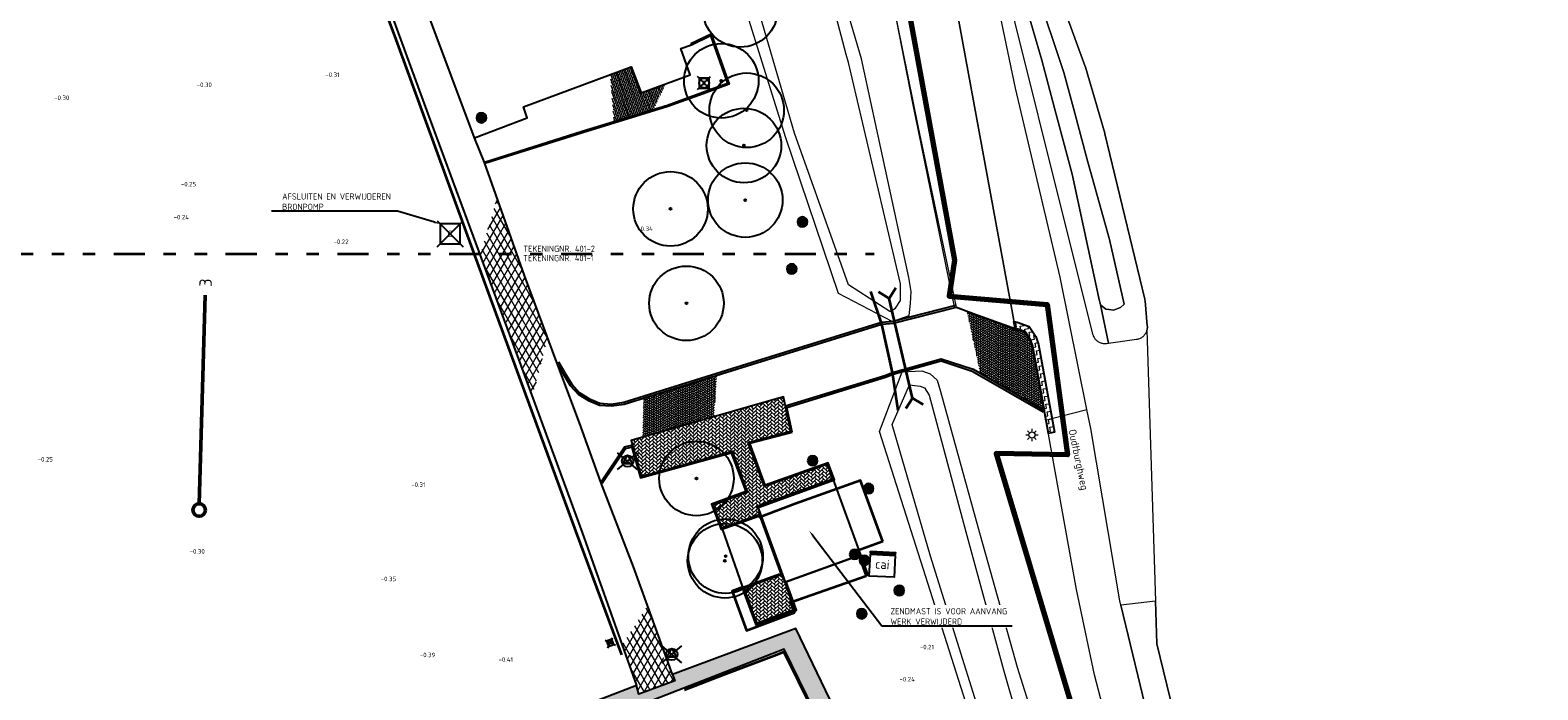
# Model space of a CAD drawing. Header units: metres. Extents: x 108651 to 109770, y 520801 to 521818.
# Tile 54 of 66: x 109345 to 109466, y 521203 to 521256. Entities that reach past the tile are written whole.
import ezdxf
from ezdxf import colors
from ezdxf.entities.mleader import LeaderData, LeaderLine
from ezdxf.enums import TextEntityAlignment as Align
from ezdxf.math import Vec2, Vec3

# ---------------------------------------------------------------- set-up
doc = ezdxf.new("R2010")
doc.units = ezdxf.units.M
doc.linetypes.add('AL-TEKENBLADGRENS-SO', pattern=[11.5, 2.5, -1.5, 1, -1.5, 1, -1.5, 2.5])
for name, color, linetype, lineweight in [('B-WE-GR-BEPLANTING_CULTUUR_BOSPLANTSOEN-GV', 253, 'Continuous', 18), ('B-WE-GR-BOOM-S', 253, 'Continuous', 25), ('B-WE-GR-GRAS-GV', 253, 'Continuous', 13), ('B-WE-GW-WATERGANG_GREPPEL_INSTEEK-G', 253, 'Continuous', 18), ('B-WE-GW-WATERGANG_SLOOT-G', 253, 'Continuous', 18), ('B-WE-KL-ET_LS_OV_LICHTMAST-S', 253, 'Continuous', 25), ('B-WE-OG-TOPOGRAFIE-T18', 253, 'Continuous', 18), ('B-WE-OG-WATER-GV', 253, 'Continuous', 18), ('B-WE-OG-WATER_SLOOT-GV', 253, 'Continuous', 18), ('B-WE-VH-KANTVERHARDING-G', 253, 'Continuous', 18), ('B-WE-VH-VERHARDING_ASFALT-GV', 253, 'Continuous', 18), ('N-WE-KG-WERKGRENS_FASE 3A-G', 10, 'XX-WERKGRENS_CIRCEL', 70), ('N-WE-VH-VERHARDING_ASFALT_FREESVAK-A-200', 7, 'Continuous', 18), ('N-WE-VH-VERHARDING_ASFALT_FREESVAK-G', 7, 'Continuous', 25), ('N-WE-VH-VERHARDING_STRAATBAKSTEEN-AD-200', 42, 'Continuous', 18), ('V-WE-GR-DOORWORTELBARE RUIMTE-S', 80, 'Continuous', 25), ('V-WE-IE-MEUBILAIR-S-200', 7, 'Continuous', 25), ('V-WE-IE-MEUBILAIR_WATERWEGMEUBILAIR_MERKPAAL-S-200', 150, 'Continuous', 25), ('V-WE-IE-TERREINAFSCHEIDING_KUNSTMATIG_HEKWERK_RASTER-G', 30, 'V-IE-TERREINAFSCHEIDING_KUNSTMATIG-SO', 35), ('V-WE-IE-TERREINAFSCHEIDING_KUNSTMATIG_HEKWERK_SCHAPENHEKWERK-G', 20, 'IE-HEKWERK-SCHAPENHEKWERK-V', 35), ('V-WE-KW-KUNSTWERK_DUIKER-S', 150, 'Continuous', 25), ('V-WE-OG-BEBOUWING-G', 7, 'Continuous', 25), ('V-WE-RI-HWA-T25', 7, 'Continuous', 25), ('V-WE-RI-HWA_KOLK_STRAATKOLK-S-200', 150, 'Continuous', 25), ('V-WE-RI-HWA_RIOOLPUT-S-200', 150, 'Continuous', 25), ('V-WE-RI-PERSLEIDING_GEMAAL-S-200', 210, 'Continuous', 25), ('V-WE-VH-KANTOPSLUITING_OPSLUITBAND_100X200-G', 150, 'VH-OPSLUITBAND_100X200_A-V', 25), ('V-WE-VH-KANTOPSLUITING_OPSLUITBAND_150X250-G', 150, 'VH-OPSLUITBAND_150X250_A-V', 25), ('V-WE-VH-KANTVERHARDING-G', 4, 'Continuous', 25), ('V-WE-VH-VERHARDING_ASFALT-A-200', 212, 'Continuous', 18), ('V-WE-VH-VERHARDING_BETONSTRAATSTEEN_DIKFORMAAT-A-200', 202, 'Continuous', 18), ('V-WE-VH-VERHARDING_OPEN_TEGEL_300X300-A-200', 7, 'Continuous', 18), ('X-XX-AL-T18', 253, 'Continuous', 18), ('X-XX-AL-T25', 7, 'Continuous', 25), ('X-XX-AL-TEKENBLADGRENS-G', 7, 'AL-TEKENBLADGRENS-SO', 35), ('X-XX-AL-VERWIJZING-S', 7, 'Continuous', 25), ('X-XX-AL-VERWIJZING-T25', 7, 'Continuous', 25)]:
    doc.layers.add(name, color=color, linetype=linetype, lineweight=lineweight)
doc.layers.add('V-WE-VH-VERHARDING_BETONSTRAATSTEEN-A-200', color=7, linetype='Continuous', lineweight=18, true_color=0x6600cc)
doc.styles.add('NLCS-ISO', font='NLCS-ISO.ttf')
doc.styles.add('NLCS-ISO-M200-T18', font='NLCS-ISO.ttf', dxfattribs={"height": 0.36})
doc.styles.add('NLCS-ISO-M200-T25', font='NLCS-ISO.ttf', dxfattribs={"height": 0.5})
doc.styles.add('NLCS-ISO-M250-T18', font='NLCS-ISO.ttf', dxfattribs={"height": 0.45})
doc.linetypes.add('IE-HEKWERK-SCHAPENHEKWERK-V', pattern='A,5,[23,NLCS.SHX,S=1,R=0,X=0,Y=0],5,-1,[2,NLCS.SHX,S=1,R=0,X=0,Y=0],-1', length=12)
doc.linetypes.add('V-IE-TERREINAFSCHEIDING_KUNSTMATIG-SO', pattern='A,2,[24,NLCS.SHX,S=0.6,R=0,X=-1,Y=0],2,[82,NLCS.SHX,S=0.75,R=90,X=0,Y=0],2,[24,NLCS.SHX,S=0.6,R=0,X=1,Y=0],2,-2', length=10)
doc.linetypes.add('VH-OPSLUITBAND_100X200_A-V', pattern='A,2,[24,NLCS.SHX,S=1,R=0,X=0,Y=0],2,-1,2,-1', length=8)
doc.linetypes.add('VH-OPSLUITBAND_150X250_A-V', pattern='A,4,[24,NLCS.SHX,S=1,R=0,X=0,Y=0],4,-1,2,-1', length=12)
doc.linetypes.add('XX-WERKGRENS_CIRCEL', pattern='A,10,-2.5,[69,NLCS.SHX,S=1,R=0,X=0,Y=0],-2.5', length=15)
pattern_1 = [(60, (0, 0), (-0.4330127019, 0.25), []), (120, (0, 0), (-0.4330127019, -0.25), [])]
pattern_2 = [(45, (0, 0), (0, 0.195161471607), [0.552, -0.276]), (315, (-0.29274, 0.29274), (3e-17, 0.195161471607), [0.552, -0.276]), (45, (0.19516, 0.29274), (0, 0.195161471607), [0, -0.828]), (45, (-0.09758, 0.19516), (0, 0.195161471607), [0, -0.828])]

# ---------------------------------------------------------------- blocks, each defined once
blk = doc.blocks.new('SKL-ET_OV_LICHTMAST-SO')
at = {"color": 0, "linetype": 'ByBlock', "lineweight": 18}
for points in [[(-1.25, 0), (-2, 0)], [(-1.41, 1.41), (-0.88, 0.88)], [(0, 2), (0, 1.25)], [(0.88, 0.88), (1.41, 1.41)], [(2, 0), (1.25, 0)], [(-1.41, -1.41), (-0.88, -0.88)], [(0, -1.25), (0, -2)], [(0.88, -0.88), (1.41, -1.41)]]:
    blk.add_lwpolyline(points, dxfattribs=at)
blk.add_circle((0, 0), 1, dxfattribs=at)
blk = doc.blocks.new('V-SIE-WATER_MERKPAAL_LEIDING-SO')
for p, q in [((-3.22, -2.7), (3.22, 2.7)), ((3.22, -2.7), (-3.22, 2.7)), ((-1.55, -0.93), (0, 1.86)), ((0, 1.86), (1.55, -0.93)), ((1.55, -0.93), (-1.55, -0.93))]:
    blk.add_line(p, q)
blk.add_circle((0, 0), 1.86)
blk = doc.blocks.new('V-SRI-KOLK_STRAAT_01-SO')
h = blk.add_hatch(color=256)
h.dxf.hatch_style = 1
h.paths.add_polyline_path([(0, 1.125), (-1.125, 2.25), (-1.125, 0)])
h.paths.add_polyline_path([(1.125, 2.25), (0, 1.125), (1.125, 0)])
for p, q in [((-1.625, -0.5), (1.625, 2.75)), ((1.625, -0.5), (-1.625, 2.75)), ((-1.125, 0), (1.125, 2.25)), ((1.125, 0), (-1.125, 2.25))]:
    blk.add_line(p, q)
blk.add_lwpolyline([(-1.125, 0), (1.125, 0), (1.125, 2.25), (-1.125, 2.25)], close=True)
blk = doc.blocks.new('V-SRI-PUT_INSPECTIE-SO')
for p, q in [((-2.65, -2.65), (2.65, 2.65)), ((2.65, -2.65), (-2.65, 2.65))]:
    blk.add_line(p, q)
at = {"flags": 128}
blk.add_lwpolyline([(-2, -2), (2, -2), (2, 2), (-2, 2)], close=True, dxfattribs=at)
blk.add_circle((0, 0), 2)
at = {"style": 'NLCS-ISO'}
blk.add_text('I', height=2.5, dxfattribs=at).set_placement((0, -0.01), align=Align.MIDDLE_CENTER)
blk = doc.blocks.new('V-SRI-GEMAAL-SO')
for p, q in [((-5.25, -5.25), (5.25, 5.25)), ((-5.25, 5.25), (5.25, -5.25))]:
    blk.add_line(p, q)
at = {"flags": 128}
blk.add_lwpolyline([(-4, -4), (4, -4), (4, 4), (-4, 4)], close=True, dxfattribs=at)
at = {"style": 'NLCS-ISO'}
blk.add_text('G', height=2.5, dxfattribs=at).set_placement((-0.17, -0.01), align=Align.MIDDLE_CENTER)
blk = doc.blocks.new('SIE-MEUBILAIR_KAST_CAI-SO')
for points in [[(-1, 1), (1, 1), (1, 0.84), (-1, 0.84)], [(-1, 0.76), (1, 0.76), (1, -1), (-1, -1)]]:
    blk.add_lwpolyline(points, close=True)
at = {"style": 'NLCS-ISO'}
blk.add_text('cai', height=0.75, dxfattribs=at).set_placement((0, 0), align=Align.MIDDLE_CENTER)
blk = doc.blocks.new('B-SGR-BOOM_1E GROOTTE')
h = blk.add_hatch(color=0)
edge = h.paths.add_edge_path()
edge.add_arc((0, 0), 0.15, 0, 360)
at = {"color": 0}
for radius in [6, 0.15]:
    blk.add_circle((0, 0), radius, dxfattribs=at)
blk = doc.blocks.new('*U186')
at = {"color": 0, "linetype": 'ByBlock', "lineweight": 50}
blk.add_lwpolyline([(84.04, 0), (0, 0)], dxfattribs=at)
blk.add_circle((-2.5, 0), 2.5, dxfattribs=at)
at = {"color": 0, "linetype": 'ByBlock', "style": 'NLCS-ISO'}
blk.add_attdef('NPROFNR', text='', height=5, dxfattribs=at).set_placement((89.04, 0), align=Align.MIDDLE_CENTER)
blk = doc.blocks.new('*U197')
at = {"color": 0, "linetype": 'ByBlock', "lineweight": 35}
for p, q in [((0, 0), (-0.354, 0.354)), ((0, 0), (-0.354, -0.354)), ((0, 0), (4.122, 0)), ((4.122, 0), (4.475, 0.354)), ((4.122, 0), (4.475, -0.354))]:
    blk.add_line(p, q, dxfattribs=at)
blk = doc.blocks.new('SGR-DOORWORTELBARE RUIMTE')
for p, q in [((-1.99, 0.21), (-0.21, 1.99)), ((-1.95, -0.45), (0.45, 1.95)), ((-1.75, -0.96), (0.96, 1.75)), ((-1.45, -1.37), (1.37, 1.45)), ((-1.07, -1.69), (1.69, 1.07)), ((-0.58, -1.91), (1.91, 0.58)), ((0.04, -2), (2, -0.04)), ((1.04, -1.71), (1.71, -1.04))]:
    blk.add_line(p, q)
at = {"extrusion": (0, 0, -1)}
blk.add_arc((0, 0), 2, 0, 359.99999, dxfattribs=at)

msp = doc.modelspace()

# ---------------------------------------------------------------- hatches: boundary and pattern name
at = {"layer": 'N-WE-VH-VERHARDING_ASFALT_FREESVAK-A-200'}
h = msp.add_hatch(dxfattribs=at)
h.set_pattern_fill('AVH-ASFALT_FREESVAK-SO', color=256, scale=0.2, angle=10, pattern_type=2)
h.set_pattern_definition([(10, (109286.1259, 521173.81804), (0.25348737, 0.3620175), [0.3125, -0.3125]), (100, (109286.43366, 521173.8723), (-0.3620175, 0.25348737), [0.3125, -0.3125])])
h.paths.add_polyline_path([(109426.56, 521223.81), (109425.28, 521230.84), (109425.09, 521231.37), (109424.69, 521231.99), (109423.88, 521232.28), (109423.78, 521232.82), (109424.05, 521232.75), (109425.02, 521232.4), (109425.54, 521231.6), (109425.76, 521230.97), (109427.05, 521223.9)])
at = {"layer": 'N-WE-VH-VERHARDING_STRAATBAKSTEEN-AD-200'}
h = msp.add_hatch(dxfattribs=at)
h.set_pattern_fill('AVH-SBS_DIKFORMAAT_KEPER-SO', color=256, scale=2, angle=45, pattern_type=2)
h.set_pattern_definition(pattern_2)
h.paths.add_polyline_path([(109425.09, 521231.37), (109424.69, 521231.99), (109423.91, 521232.16), (109420.01, 521233.6), (109421.08, 521228.63), (109426.22, 521225.68), (109425.28, 521230.84)])
h = msp.add_hatch(dxfattribs=at)
h.set_pattern_fill('AVH-SBS_DIKFORMAAT_KEPER-SO', color=256, scale=2, angle=45, pattern_type=2)
h.set_pattern_definition(pattern_2)
h.paths.add_polyline_path([(109399.87, 521228.49), (109393.99, 521226.66), (109393.89, 521223.51), (109399.64, 521225.15)])
at = {"layer": 'V-WE-VH-VERHARDING_ASFALT-A-200'}
h = msp.add_hatch(dxfattribs=at)
h.set_pattern_fill('AVH-ASFALT-SO', color=256, scale=0.5, pattern_type=2)
h.set_pattern_definition(pattern_1)
h.paths.add_polyline_path([(109384.39, 521236.51), (109382.19, 521242.72), (109380.82, 521238.12), (109384.08, 521229.27), (109385.01, 521226.74), (109386.27, 521231.43)])
h = msp.add_hatch(dxfattribs=at)
h.set_pattern_fill('AVH-ASFALT-SO', color=256, scale=0.5, pattern_type=2)
h.set_pattern_definition(pattern_1)
h.paths.add_polyline_path([(109395.85, 521205.65, -0.398729), (109395.5, 521206.02, -0.208913), (109395.62, 521206.29), (109394.31, 521209.93), (109392.24, 521206.76), (109393.39, 521203.51), (109393.6, 521202.81), (109396.49, 521203.88), (109396.31, 521204.39)])
at = {"layer": 'V-WE-VH-VERHARDING_BETONSTRAATSTEEN-A-200'}
h = msp.add_hatch(dxfattribs=at)
h.set_pattern_fill('AVH-BSS_KEIFORMAAT_KEPER-SO', color=256, scale=0.2, pattern_type=2)
h.set_pattern_definition([(45, (0, 0), (0, 0.2969848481), [0.63, -0.21]), (135, (0.1485, 0.1485), (2e-17, 0.2969848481), [0.63, -0.21])])
h.paths.add_polyline_path([(109405.94, 521210.22), (109405.36, 521211.82), (109403.15, 521217.95), (109409.21, 521220.13), (109408.77, 521221.32), (109403.71, 521219.53), (109402.39, 521223.08), (109405.83, 521223.99), (109405.24, 521226.74), (109392.97, 521223.24), (109393.79, 521220.35), (109401.09, 521222.37), (109402.32, 521219.07), (109399.58, 521218.04), (109400.27, 521216.18), (109403.27, 521217.27), (109405.04, 521212.41), (109402.05, 521211.32), (109403.07, 521208.53), (109404.46, 521209.04), (109406.15, 521209.65)])
at = {"layer": 'V-WE-VH-VERHARDING_BETONSTRAATSTEEN_DIKFORMAAT-A-200'}
h = msp.add_hatch(dxfattribs=at)
h.set_pattern_fill('AVH-BSS_DIKFORMAAT_HALFST-SO', color=256, scale=0.2, angle=20, pattern_type=2)
h.set_pattern_definition([(20, (0, 0), (0.31823457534, 0.33611271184), [0.138, -0.138]), (110, (0, 0), (-0.12967758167, -0.04719877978), [])])
h.paths.add_polyline_path([(109393.77, 521251.21), (109392.98, 521253.31), (109391.3, 521252.69), (109391.6, 521248.88), (109394.77, 521249.86), (109395.75, 521251.94)])
at = {"layer": 'V-WE-VH-VERHARDING_OPEN_TEGEL_300X300-A-200'}
h = msp.add_hatch(dxfattribs=at)
h.set_pattern_fill('AVH-TEGEL_300X300_HALFST-SO', color=256, scale=0.2, angle=22, pattern_type=2)
h.set_pattern_definition([(22, (0, 0), (0.44392833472, 0.50291911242), [0.6, -0.6]), (112, (0, 0), (-0.55631031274, -0.22476395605), [])])
h.paths.add_polyline_path([(109339.27, 521186.18), (109340.63, 521182.5), (109323.4, 521175.72), (109307.54, 521169.58), (109304.45, 521168.36), (109307.88, 521158.36), (109310.91, 521149.1), (109311.68, 521146.72), (109312.35, 521144.72), (109313.51, 521141.61), (109316.19, 521134.49), (109318.58, 521128.26), (109319.51, 521125.8), (109320.26, 521124.26), (109321.73, 521121.18), (109323.37, 521117.83), (109330.49, 521102.78), (109345.43, 521108.27), (109354.16, 521111.44), (109355.95, 521112.08), (109357.48, 521112.45), (109363.52, 521113.93), (109370.69, 521115.68), (109370.78, 521115.36), (109375.63, 521117.07), (109375.54, 521117.36), (109378.77, 521118.53), (109380.9, 521119.35), (109384.74, 521120.79), (109388.72, 521122.39), (109388.85, 521122.1), (109392.76, 521123.64), (109392.61, 521123.92), (109398.92, 521127.28), (109404.5, 521130.24), (109406.15, 521131.09), (109408.05, 521131.85), (109421.32, 521137.14), (109431.26, 521141.09), (109427.13, 521155.17), (109424.43, 521164.32), (109424.15, 521165.34), (109423.78, 521166.31), (109423.38, 521167.48), (109420.58, 521174.87), (109417.79, 521182.29), (109417.36, 521183.37), (109417.1, 521184.12), (109416.76, 521184.89), (109416.27, 521185.87), (109412.13, 521194.5), (109408.41, 521202.17), (109408.97, 521202.41), (109406.22, 521208.11), (109396.31, 521204.39), (109396.49, 521203.88), (109393.6, 521202.81), (109393.39, 521203.51), (109380.33, 521198.47), (109371.16, 521194.98), (109370.02, 521197.98)])
h.paths.add_polyline_path([(109352.59, 521186.06), (109361.37, 521189.46), (109370.64, 521193.02), (109381.67, 521197.31), (109393.47, 521201.84), (109397.22, 521203.31), (109405.3, 521206.45), (109411.36, 521194.03), (109415.45, 521185.47), (109415.95, 521184.41), (109416.33, 521183.6), (109416.65, 521182.58), (109419.74, 521174.52), (109422.55, 521167.04), (109423.11, 521165.46), (109423.45, 521164.48), (109426.33, 521154.75), (109430.12, 521141.68), (109421, 521138.07), (109407.67, 521132.66), (109405.81, 521131.92), (109404.07, 521131.07), (109398.48, 521128.11), (109391.48, 521124.47), (109390.89, 521125.91), (109387.82, 521124.68), (109388.24, 521123.63), (109388.41, 521123.21), (109384.32, 521121.65), (109380.69, 521120.25), (109378.41, 521119.41), (109373.99, 521117.82), (109373.8, 521118.31), (109375.86, 521119.06), (109375.51, 521119.98), (109373.42, 521119.27), (109370.29, 521118.12), (109370.72, 521116.95), (109370.83, 521116.66), (109363.26, 521114.8), (109357.28, 521113.37), (109355.73, 521112.96), (109353.86, 521112.33), (109345.04, 521109.13), (109331.06, 521104.01), (109324.1, 521118.46), (109322.59, 521121.59), (109321.15, 521124.64), (109320.4, 521126.16), (109319.42, 521128.66), (109317.06, 521134.8), (109314.41, 521142.03), (109313.28, 521145.08), (109312.6, 521147.07), (109311.81, 521149.44), (109308.79, 521158.73), (109305.73, 521167.95), (109323.86, 521174.87), (109341.87, 521181.88)], flags=16)

# ---------------------------------------------------------------- linework, layer by layer
at = {"layer": 'B-WE-GR-BEPLANTING_CULTUUR_BOSPLANTSOEN-GV', "flags": 128}
msp.add_lwpolyline([(109458.75, 521132.87), (109460.88, 521134.09), (109458.81, 521135.53), (109457.02, 521137.4), (109437.19, 521199.05), (109435.3, 521206.88), (109435.19, 521210.31), (109432.4, 521209.99), (109434.72, 521200.31), (109437.97, 521189.18), (109449.99, 521153.78), (109453.54, 521141.64), (109455.25, 521137.03), (109456.29, 521135.11), (109457.64, 521133.67)], close=True, dxfattribs=at)
at = {"layer": 'B-WE-GR-GRAS-GV', "flags": 128}
msp.add_lwpolyline([(109426.19, 521262.48), (109429.53, 521253.34), (109429.54, 521253.32), (109429.55, 521253.28), (109431.09, 521247.97), (109431.1, 521247.95), (109431.1, 521247.93), (109434.31, 521234.62), (109434.32, 521234.58), (109434.33, 521234.52), (109434.34, 521234.48), (109434.52, 521232.47), (109434.53, 521232.44), (109434.53, 521232.37), (109434.53, 521232.31), (109434.52, 521232.24), (109434.51, 521232.18), (109434.49, 521232.11), (109435.19, 521210.31), (109435.3, 521206.88), (109437.19, 521199.05)], dxfattribs=at)
at = {"layer": 'B-WE-GW-WATERGANG_GREPPEL_INSTEEK-G'}
for points in [[(109413.98, 521232.82), (109415.36, 521233.31), (109415.45, 521234.26), (109415.51, 521235.23), (109415.33, 521236.37), (109411.51, 521253.96), (109408.58, 521263.9), (109406.68, 521272.07), (109405.01, 521278.39), (109404.11, 521284.65), (109403.7, 521290.97)], [(109413.98, 521232.82), (109409.65, 521235.06), (109405.39, 521247.68), (109402.48, 521257.04), (109402.28, 521257.74)]]:
    msp.add_lwpolyline(points, dxfattribs=at)
msp.add_lwpolyline([(109438.68, 521149.2), (109437.12, 521151.02), (109434.69, 521156.66), (109427.68, 521178.8), (109422.2, 521194.99), (109416.3, 521213.52), (109412.97, 521223.96), (109414.8, 521228.75), (109416.38, 521228.85), (109417.04, 521228.59), (109417.6, 521228.09), (109417.87, 521227.19), (109420.87, 521216.29), (109424.05, 521204.98), (109429.65, 521187.14), (109435.68, 521168.5), (109441.64, 521152.04), (109441.69, 521150.44), (109441.09, 521149.8)], close=True, dxfattribs=at)
at = {"layer": 'B-WE-GW-WATERGANG_SLOOT-G'}
for points in [[(109410.29, 521254.3), (109407.82, 521263.69), (109405.58, 521272.03), (109404.4, 521278.18), (109403.4, 521284.41), (109403.17, 521288.43)], [(109413.8, 521233.62), (109410.46, 521235.76), (109406.13, 521247.97), (109403.34, 521257.54), (109402.77, 521259.43)], [(109413.8, 521233.62), (109414.24, 521233.88), (109414.66, 521234.5), (109414.65, 521235.84), (109410.47, 521253.66), (109410.29, 521254.3)]]:
    msp.add_lwpolyline(points, dxfattribs=at)
msp.add_lwpolyline([(109438.46, 521150.98), (109436.99, 521153.04), (109433.46, 521164.17), (109428.35, 521179.19), (109422.95, 521195.15), (109417.08, 521213.92), (109413.97, 521224.53), (109415.39, 521227.72), (109416.24, 521227.62), (109416.58, 521227.48), (109416.96, 521226.89), (109419.9, 521215.89), (109422.95, 521204.78), (109428.08, 521186.89), (109434.17, 521168.11), (109439.55, 521152.03), (109439.55, 521151.67), (109439.21, 521151.31)], close=True, dxfattribs=at)
at = {"layer": 'B-WE-OG-WATER-GV', "flags": 128}
msp.add_lwpolyline([(109423.82, 521261.42), (109426.04, 521253.84), (109427.05, 521250), (109428.46, 521244.68), (109430.68, 521234.45), (109430.69, 521234.41), (109430.74, 521234.17), (109431.19, 521233.82), (109431.43, 521233.79), (109431.44, 521233.78), (109431.45, 521233.78), (109431.81, 521233.73), (109432.36, 521233.94), (109432.66, 521234.21), (109431.48, 521239.41), (109430.14, 521244.21), (109429.71, 521245.74), (109428.57, 521250), (109427.81, 521252.85), (109425.55, 521259.62)], dxfattribs=at)
at = {"layer": 'B-WE-OG-WATER_SLOOT-GV', "flags": 128}
for points in [[(109421.34, 521266.97), (109430.12, 521231.8), (109430.13, 521231.78), (109430.15, 521231.72), (109430.17, 521231.66), (109430.2, 521231.6), (109430.23, 521231.54), (109430.26, 521231.48), (109430.3, 521231.43), (109430.34, 521231.38), (109430.39, 521231.33), (109430.43, 521231.29), (109430.48, 521231.25), (109430.54, 521231.21), (109430.59, 521231.17), (109430.65, 521231.14), (109430.71, 521231.12), (109430.77, 521231.09), (109430.83, 521231.08), (109430.9, 521231.06), (109430.96, 521231.05), (109431.03, 521231.04), (109431.09, 521231.04), (109431.16, 521231.04), (109431.22, 521231.05), (109431.23, 521231.05), (109431.41, 521231.08), (109430.74, 521234.17), (109430.69, 521234.41), (109430.68, 521234.45), (109428.46, 521244.68), (109427.05, 521250), (109426.04, 521253.84), (109423.82, 521261.42)], [(109425.55, 521259.62), (109427.81, 521252.85), (109428.57, 521250), (109429.71, 521245.74), (109430.14, 521244.21), (109431.48, 521239.41), (109432.66, 521234.21), (109432.36, 521233.94), (109431.81, 521233.73), (109431.45, 521233.78), (109431.44, 521233.78), (109431.43, 521233.79), (109431.19, 521233.82), (109430.74, 521234.17), (109431.41, 521231.08), (109433.66, 521231.38), (109433.72, 521231.39), (109433.79, 521231.41), (109433.85, 521231.43), (109433.91, 521231.45), (109433.97, 521231.48), (109434.03, 521231.51), (109434.09, 521231.54), (109434.14, 521231.58), (109434.19, 521231.62), (109434.24, 521231.67), (109434.28, 521231.71), (109434.32, 521231.76), (109434.36, 521231.82), (109434.4, 521231.87), (109434.43, 521231.93), (109434.45, 521231.99), (109434.48, 521232.05), (109434.49, 521232.11), (109434.51, 521232.18), (109434.52, 521232.24), (109434.53, 521232.31), (109434.53, 521232.37), (109434.53, 521232.44), (109434.52, 521232.47), (109434.34, 521234.48), (109434.33, 521234.52), (109434.32, 521234.58), (109434.31, 521234.62), (109431.1, 521247.93), (109431.1, 521247.95), (109431.09, 521247.97), (109429.55, 521253.28), (109429.54, 521253.32), (109429.53, 521253.34), (109426.19, 521262.48)]]:
    msp.add_lwpolyline(points, dxfattribs=at)
at = {"layer": 'B-WE-VH-KANTVERHARDING-G'}
for points in [[(109419.15, 521233.98), (109416.1, 521248.43), (109413.19, 521262.89), (109412.18, 521269.42), (109411.57, 521275.68), (109411.27, 521281.7), (109411.46, 521290.7), (109416.68, 521290.49), (109416.79, 521291.04)], [(109419.15, 521233.98), (109424.69, 521231.99), (109425.09, 521231.37), (109425.28, 521230.84), (109426.22, 521225.68)], [(109448.59, 521146.46), (109445.14, 521157.05), (109439.51, 521174.22), (109434.03, 521190.79), (109432.02, 521197.7), (109430.27, 521204.37), (109428.81, 521211.25), (109426.22, 521225.68)]]:
    msp.add_lwpolyline(points, dxfattribs=at)
at = {"layer": 'B-WE-VH-VERHARDING_ASFALT-GV', "flags": 128}
for points in [[(109426.41, 521224.9), (109429.66, 521225.73), (109427.5, 521236.39), (109423.92, 521251.59), (109421.09, 521265.09), (109419.74, 521273.44), (109419.32, 521281.46), (109419.51, 521285.72), (109420.63, 521296.89), (109420.91, 521304.92), (109422.89, 521326.35), (109420.08, 521326.61), (109419.61, 521323.25)], [(109416.63, 521290.49), (109416.62, 521290.46), (109416.57, 521285.75), (109416.5, 521276.66), (109418.96, 521259.07), (109423.91, 521232.16)], [(109465.96, 521131.79), (109462.71, 521131.45), (109460.91, 521131.65), (109459.37, 521132.42), (109458.75, 521132.87), (109457.64, 521133.67), (109456.29, 521135.11), (109455.25, 521137.03), (109453.54, 521141.64), (109449.99, 521153.78), (109437.97, 521189.18), (109434.72, 521200.31), (109432.4, 521209.99), (109432.32, 521210.34), (109429.97, 521224.2), (109429.66, 521225.73)]]:
    msp.add_lwpolyline(points, dxfattribs=at)
msp.add_lwpolyline([(109423.91, 521232.16), (109418.96, 521259.07), (109416.5, 521276.66), (109416.57, 521285.75), (109416.62, 521290.46), (109416.44, 521290.47), (109413.57, 521290.63), (109411.32, 521290.76), (109411.24, 521286.49), (109411.26, 521281.33), (109411.53, 521275.91), (109412.01, 521270.59), (109412.62, 521266.14), (109413.47, 521261.43), (109415.62, 521250.39), (109418.97, 521233.99)], close=True, dxfattribs=at)
at = {"layer": 'N-WE-KG-WERKGRENS_FASE 3A-G', "flags": 128}
msp.add_lwpolyline([(109325.99, 521089.89), (109318.98, 521087.1), (109317.76, 521090.31), (109323.36, 521094.59), (109238.45, 521245.38), (109219.99, 521235.57), (109207.97, 521226.88), (109134.35, 521188.29), (109146.68, 521162.04), (109133.2, 521154.37), (109125.14, 521169.62), (109118.97, 521166.63), (109096.88, 521210.77), (109081.12, 521240.82), (109089.41, 521256.9), (109098.84, 521261), (109100.77, 521257.63, 0.463993), (109111.29, 521254.28), (109161.48, 521279.68), (109182.49, 521274.19), (109197.38, 521282.23), (109207.41, 521265.02), (109222.74, 521273.13), (109202.68, 521306.82), (109330.85, 521375.96), (109334.1, 521366.96), (109359.35, 521304.01), (109395.92, 521316.77), (109395.01, 521304.65), (109407.22, 521303.04), (109419.65, 521302.28), (109418.21, 521287.56), (109409.71, 521288.41), (109419.01, 521237.75), (109418.56, 521234.86), (109426.45, 521234.18), (109428.1, 521222.07), (109422.35, 521222.2), (109444.16, 521149.25), (109444.21, 521130.53), (109415.06, 521119), (109417.94, 521109.02), (109389.8, 521098.73), (109393.22, 521089.13), (109386.12, 521086.75), (109367.93, 521091.65), (109364.11, 521102.44)], format="xyb", close=True, dxfattribs=at)
at = {"layer": 'N-WE-VH-VERHARDING_ASFALT_FREESVAK-G', "flags": 128}
msp.add_lwpolyline([(109426.56, 521223.81), (109425.28, 521230.84), (109425.09, 521231.37), (109424.69, 521231.99), (109423.88, 521232.28), (109423.78, 521232.82), (109424.05, 521232.75), (109425.02, 521232.4), (109425.54, 521231.6), (109425.76, 521230.97), (109427.05, 521223.9)], close=True, dxfattribs=at)
at = {"layer": 'V-WE-IE-TERREINAFSCHEIDING_KUNSTMATIG_HEKWERK_RASTER-G'}
for points in [[(109414.46, 521225.66), (109414.02, 521228.72), (109413.16, 521232.61), (109412.26, 521235.22)], [(109413.24, 521215.11), (109411.43, 521220.01), (109406.17, 521218.13), (109403.27, 521217.05)], [(109413.24, 521215.11), (109411.17, 521214.36), (109411.88, 521212.33)], [(109401.96, 521211.44), (109401.09, 521211.12), (109402.26, 521207.93), (109406.13, 521209.4), (109405.83, 521210.22), (109411.88, 521212.33)], [(109397.26, 521203.17), (109400.39, 521204.36), (109404.5, 521205.93), (109405.25, 521206.22)], [(109405.25, 521206.22), (109408.8, 521199.06), (109412.29, 521191.74), (109414.63, 521186.73), (109415.78, 521184.37)]]:
    msp.add_lwpolyline(points, dxfattribs=at)
at = {"layer": 'V-WE-IE-TERREINAFSCHEIDING_KUNSTMATIG_HEKWERK_SCHAPENHEKWERK-G', "flags": 128}
msp.add_lwpolyline([(109392.21, 521205.98), (109388.54, 521215.88), (109384.38, 521227.24), (109380.3, 521238.36), (109377.29, 521246.62), (109374.05, 521255.51), (109369.37, 521268.08)], dxfattribs=at)
at = {"layer": 'V-WE-OG-BEBOUWING-G'}
for points in [[(109400.32, 521216.13), (109403.22, 521217.2), (109403.27, 521217.05)], [(109401.96, 521211.44), (109401.53, 521212.66), (109400.32, 521216.13)]]:
    msp.add_lwpolyline(points, dxfattribs=at)
at = {"layer": 'V-WE-VH-KANTOPSLUITING_OPSLUITBAND_100X200-G'}
msp.add_lwpolyline([(109397.78, 521255.19), (109399.41, 521255.97), (109400.86, 521251.91), (109398.78, 521251.15), (109395.93, 521250.11), (109389.06, 521248), (109381.2, 521245.53)], dxfattribs=at)
at = {"layer": 'V-WE-VH-KANTOPSLUITING_OPSLUITBAND_100X200-G', "flags": 128}
for points in [[(109403.27, 521217.88), (109409.34, 521220.07), (109408.84, 521221.45), (109403.77, 521219.65), (109402.52, 521223.01), (109405.94, 521223.91)], [(109392.98, 521222.86), (109393.72, 521220.22), (109401.03, 521222.25), (109402.19, 521219.13), (109399.45, 521218.1), (109400.21, 521216.06), (109403.21, 521217.14)]]:
    msp.add_lwpolyline(points, dxfattribs=at)
msp.add_lwpolyline([(109404.91, 521212.47), (109401.92, 521211.38), (109403.01, 521208.4), (109404.5, 521208.94), (109406.28, 521209.59), (109406.04, 521210.26, 0.000097), (109406.04, 521210.26), (109405.46, 521211.86)], format="xyb", dxfattribs=at)
at = {"layer": 'V-WE-VH-KANTOPSLUITING_OPSLUITBAND_150X250-G'}
for points in [[(109387.12, 521229.58), (109387.64, 521228.67), (109388.19, 521227.76), (109388.8, 521227.09), (109389.61, 521226.59), (109390.46, 521226.23), (109391.35, 521226.17), (109392.39, 521226.31), (109402.71, 521229.53), (109413.13, 521232.76), (109414.06, 521232.84), (109419.12, 521234.12)], [(109405.94, 521223.91), (109405.51, 521225.9), (109413.45, 521228.33), (109414.07, 521228.58), (109417.94, 521229.66), (109420.43, 521228.83), (109426.15, 521225.55)], [(109390.64, 521219.79), (109392.52, 521222.58), (109392.99, 521222.7)]]:
    msp.add_lwpolyline(points, dxfattribs=at)
at = {"layer": 'V-WE-VH-KANTVERHARDING-G'}
for points in [[(109369.85, 521267.26), (109373.42, 521258.26), (109376.61, 521249.54), (109379.81, 521240.88), (109384.08, 521229.27), (109389.03, 521215.84), (109393.39, 521203.51)], [(109396.31, 521204.39), (109393.17, 521213.06), (109390.52, 521219.88), (109388.82, 521224.65), (109386.99, 521229.51), (109384.39, 521236.51), (109381.17, 521245.62), (109380.37, 521247.59), (109373.01, 521267.27)], [(109380.37, 521247.59), (109384.61, 521249.2), (109384.3, 521250.1), (109392.98, 521253.31), (109393.77, 521251.21), (109397.73, 521252.67), (109396.98, 521254.79), (109397.82, 521255.1)], [(109399.35, 521255.83), (109400.73, 521251.97), (109398.74, 521251.24), (109395.9, 521250.21), (109389.04, 521248.1), (109381.17, 521245.62)], [(109397.79, 521255.2), (109397.82, 521255.1)], [(109397.82, 521255.1), (109399.35, 521255.83)], [(109386.99, 521229.51), (109387.51, 521228.59), (109388.07, 521227.66), (109388.7, 521226.97), (109389.54, 521226.46), (109390.43, 521226.08), (109391.36, 521226.02), (109392.42, 521226.16), (109402.75, 521229.39), (109413.16, 521232.61), (109414.09, 521232.69), (109419.15, 521233.98), (109423.91, 521232.16), (109424.69, 521231.99), (109425.09, 521231.37), (109425.28, 521230.84), (109426.22, 521225.68)], [(109405.39, 521226.03), (109413.4, 521228.47), (109414.02, 521228.72), (109417.94, 521229.82), (109420.49, 521228.97), (109426.22, 521225.68)], [(109390.52, 521219.88), (109392.43, 521222.72), (109393.1, 521222.89)], [(109404.1, 521218.42), (109404.16, 521218.28), (109403.14, 521217.9), (109403.43, 521217.12)], [(109408.97, 521202.41), (109406.22, 521208.11), (109396.31, 521204.39), (109396.49, 521203.88), (109393.6, 521202.81), (109393.39, 521203.51), (109380.33, 521198.47)], [(109407.67, 521132.66), (109421, 521138.07), (109430.12, 521141.68), (109426.33, 521154.75), (109423.45, 521164.48), (109423.11, 521165.46), (109422.55, 521167.04), (109419.74, 521174.52), (109416.65, 521182.58), (109416.33, 521183.6), (109415.95, 521184.41), (109415.45, 521185.47), (109411.36, 521194.03), (109405.3, 521206.45), (109397.22, 521203.31), (109393.47, 521201.84), (109381.67, 521197.31), (109370.64, 521193.02), (109361.37, 521189.46), (109352.59, 521186.06), (109341.87, 521181.88), (109323.86, 521174.87), (109305.73, 521167.95)]]:
    msp.add_lwpolyline(points, dxfattribs=at)
at = {"layer": 'V-WE-VH-KANTVERHARDING-G', "flags": 128}
for points in [[(109405.94, 521210.22), (109405.36, 521211.82), (109403.15, 521217.95), (109409.21, 521220.13), (109408.77, 521221.32), (109403.71, 521219.53), (109402.39, 521223.08), (109405.83, 521223.99), (109405.24, 521226.74), (109392.97, 521223.24), (109393.79, 521220.35), (109401.09, 521222.37), (109402.32, 521219.07), (109399.58, 521218.04), (109400.27, 521216.18), (109403.27, 521217.27), (109405.04, 521212.41), (109402.05, 521211.32), (109403.07, 521208.53), (109404.46, 521209.04), (109406.15, 521209.65)], [(109409.21, 521220.13), (109403.15, 521217.95), (109405.36, 521211.82), (109411.46, 521214.03), (109409.23, 521220.14)], [(109405.94, 521210.22), (109412.05, 521212.41), (109411.46, 521214.03), (109405.36, 521211.82)]]:
    msp.add_lwpolyline(points, close=True, dxfattribs=at)
at = {"layer": 'X-XX-AL-TEKENBLADGRENS-G'}
msp.add_lwpolyline([(109261.33, 521238.27), (109412.54, 521238.27)], dxfattribs=at)

# ---------------------------------------------------------------- block references
at = {"layer": 'B-WE-GR-BOOM-S', "xscale": 0.5, "yscale": 0.5, "zscale": 0.5}
for p in [(109401.76, 521257.9, 44.1), (109400.23, 521252.19, 43.6), (109402.27, 521249.82, 41.4), (109402.05, 521246.98), (109402.16, 521242.59, 37.8), (109396.14, 521241.88, 42.6), (109397.42, 521234.28, 43.2), (109398.23, 521220.18), (109400.52, 521213.55), (109400.58, 521213.92)]:
    msp.add_blockref('B-SGR-BOOM_1E GROOTTE', p, dxfattribs=at)
at = {"layer": 'B-WE-KL-ET_LS_OV_LICHTMAST-S', "xscale": 0.25, "yscale": 0.25, "zscale": 0.25}
msp.add_blockref('SKL-ET_OV_LICHTMAST-SO', (109425.23, 521223.67), dxfattribs=at)
at = {"layer": 'V-WE-GR-DOORWORTELBARE RUIMTE-S', "xscale": 0.2, "yscale": 0.2, "zscale": 0.2}
for p in [(109380.92, 521249.22, -0.34), (109406.76, 521240.83, 38.2), (109405.9, 521237.05, 31.9), (109407.58, 521221.61), (109412.08, 521219.37, 41.1)]:
    msp.add_blockref('SGR-DOORWORTELBARE RUIMTE', p, dxfattribs=at)
at = {"layer": 'V-WE-IE-MEUBILAIR-S-200', "rotation": 357.1384157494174}
msp.add_blockref('SIE-MEUBILAIR_KAST_CAI-SO', (109413.19, 521213.27), dxfattribs=at)
at = {"layer": 'V-WE-IE-MEUBILAIR_WATERWEGMEUBILAIR_MERKPAAL-S-200', "xscale": 0.25, "yscale": 0.25, "zscale": 0.25}
for p in [(109392.69, 521221.58), (109396.24, 521206.02, -0.41)]:
    msp.add_blockref('V-SIE-WATER_MERKPAAL_LEIDING-SO', p, dxfattribs=at)
at = {"layer": 'V-WE-KW-KUNSTWERK_DUIKER-S', "xscale": 2, "yscale": 2, "zscale": 2, "rotation": 103.1654468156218}
msp.add_blockref('*U197', (109415.62, 521226.65), dxfattribs=at)
at = {"layer": 'V-WE-RI-HWA_KOLK_STRAATKOLK-S-200', "xscale": 0.2, "yscale": 0.2, "zscale": 0.25, "rotation": 19.46579578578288}
msp.add_blockref('V-SRI-KOLK_STRAAT_01-SO', (109391.36, 521206.73), dxfattribs=at)
at = {"layer": 'V-WE-RI-HWA_RIOOLPUT-S-200', "xscale": 0.2, "yscale": 0.2, "zscale": 0.2}
msp.add_blockref('V-SRI-PUT_INSPECTIE-SO', (109398.84, 521252.01, -0.35), dxfattribs=at)
at = {"layer": 'V-WE-RI-PERSLEIDING_GEMAAL-S-200', "xscale": 0.2, "yscale": 0.2, "zscale": 0.2}
msp.add_blockref('V-SRI-GEMAAL-SO', (109378.41, 521239.87, -0.28), dxfattribs=at)
at = {"layer": 'X-XX-AL-VERWIJZING-S', "xscale": 0.1999999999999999, "yscale": 0.1999999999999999, "zscale": 0.1999999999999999, "rotation": 88.37533633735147}
msp.add_blockref('*U186', (109358.21, 521218.14), dxfattribs=at).add_auto_attribs({'NPROFNR': '3'})

# ---------------------------------------------------------------- texts
at = {"layer": 'B-WE-OG-TOPOGRAFIE-T18', "style": 'NLCS-ISO-M250-T18'}
msp.add_text('Oudtburghweg', height=0.6, rotation=281.8, dxfattribs=at).set_placement((109428.9, 521221.67), align=Align.MIDDLE)
at = {"layer": 'X-XX-AL-T18', "linetype": 'Continuous', "lineweight": 18, "char_height": 0.36, "attachment_point": 8, "style": 'NLCS-ISO-M200-T18'}
for s, insert in [('-0.31', (109368.93, 521252.5, -0.31)), ('-0.30', (109358.61, 521251.69, -0.3)), ('-0.30', (109347.14, 521250.65, -0.3)), ('-0.25', (109357.34, 521243.69, -0.25)), ('-0.24', (109356.76, 521241.03, -0.24)), ('-0.34', (109394.09, 521240.1, -0.34)), ('-0.22', (109369.62, 521239.06, -0.22)), ('-0.25', (109345.81, 521221.54, -0.25)), ('-0.31', (109375.84, 521219.5, -0.31)), ('-0.30', (109358.04, 521214.13, -0.3)), ('-0.35', (109373.43, 521211.91, -0.35)), ('-0.21', (109416.78, 521206.43, -0.21)), ('-0.39', (109376.58, 521205.79, -0.39)), ('-0.41', (109382.88, 521205.42, -0.41)), ('-0.24', (109415.19, 521203.84, -0.24))]:
    msp.add_mtext(s, dxfattribs=dict(at, insert=insert))
at = {"layer": 'X-XX-AL-VERWIJZING-T25', "char_height": 0.5, "attachment_point": 1, "style": 'NLCS-ISO-M200-T25'}
for s, insert in [('TEKENINGNR. 401-1', (109384.28, 521238.17)), ('TEKENINGNR. 401-2', (109384.29, 521238.92))]:
    msp.add_mtext_dynamic_manual_height_columns(s, width=8.7654, gutter_width=2.5, heights=[0], dxfattribs=dict(at, insert=insert))

# ---------------------------------------------------------------- leaders
at = {"layer": 'V-WE-RI-HWA-T25'}
ml = msp.add_multileader_mtext('Standard', dxfattribs=at)
ml.set_content('AFSLUITEN EN VERWIJDEREN\\PBRONPOMP ', color=256, style='NLCS-ISO-M200-T25')
ml.set_leader_properties(color=256, linetype='ByLayer', lineweight=-1)
ml.build(insert=Vec2(0, 0))
ml.multileader.update_dxf_attribs({"text_left_attachment_type": 5, "text_right_attachment_type": 5, "dogleg_length": 0.5, "arrow_head_size": 0.5})
ctx = ml.context
ctx.base_point, ctx.char_height, ctx.arrow_head_size, ctx.landing_gap_size, ctx.plane_origin = Vec3(109364.7, 521241.7, -0.28), 0.5, 0.5, 0.18, Vec3(109377.61, 521240.67, -0.28)
ctx.left_attachment, ctx.right_attachment = 5, 5
notes = []
notes.append((ctx, [(0, (1, 1, 0), (109374.16, 521241.7, -0.28), (-1, 0), 0.5, [(0, [(109377.61, 521240.67, -0.28)], 0, [])])]))
ctx.mtext.insert, ctx.mtext.flow_direction = Vec3(109364.88, 521243.13, -0.28), 5
for ctx, leaders in notes:
    for number, flags, end, landing, length, lines in leaders:
        leader = LeaderData()
        leader.index, (leader.has_last_leader_line, leader.has_dogleg_vector, leader.attachment_direction) = number, flags
        leader.last_leader_point, leader.dogleg_vector, leader.dogleg_length = Vec3(end), Vec3(landing), length
        for number, points, colour, breaks in lines:
            line = LeaderLine()
            line.index, line.vertices, line.color, line.breaks = number, Vec3.list(points), colors.encode_raw_color(colour), breaks
            leader.lines.append(line)
        ctx.leaders.append(leader)

# ---------------------------------------------------------------- next in the draw order: leaders
at = {"layer": 'X-XX-AL-T25'}
ml = msp.add_multileader_mtext('Standard', dxfattribs=at)
ml.set_content('ZENDMAST IS VOOR AANVANG \\PWERK VERWIJDERD ', color=256, style='NLCS-ISO-M200-T25')
ml.set_leader_properties(color=256, linetype='ByLayer', lineweight=-1)
ml.build(insert=Vec2(0, 0))
ml.multileader.update_dxf_attribs({"text_left_attachment_type": 5, "text_right_attachment_type": 5, "dogleg_length": 0.5, "arrow_head_size": 0.5})
ctx = ml.context
ctx.base_point, ctx.char_height, ctx.arrow_head_size, ctx.landing_gap_size, ctx.plane_origin = Vec3(109413.66, 521208.31), 0.5, 0.5, 0.18, Vec3(109407.3, 521215.98)
ctx.left_attachment, ctx.right_attachment = 5, 5
notes = []
notes.append((ctx, [(0, (1, 1, 0), (109413.16, 521208.31), (1, 0), 0.5, [(0, [(109407.3, 521215.98)], 0, [])])]))
ctx.mtext.insert, ctx.mtext.flow_direction = Vec3(109413.84, 521209.74), 5
ctx.mtext.has_bg_fill, ctx.mtext.bg_color, ctx.mtext.bg_scale_factor, ctx.mtext.bg_transparency, ctx.mtext.use_window_bg_color = 1, -1027028792, 1.5, 0, 1
for ctx, leaders in notes:
    for number, flags, end, landing, length, lines in leaders:
        leader = LeaderData()
        leader.index, (leader.has_last_leader_line, leader.has_dogleg_vector, leader.attachment_direction) = number, flags
        leader.last_leader_point, leader.dogleg_vector, leader.dogleg_length = Vec3(end), Vec3(landing), length
        for number, points, colour, breaks in lines:
            line = LeaderLine()
            line.index, line.vertices, line.color, line.breaks = number, Vec3.list(points), colors.encode_raw_color(colour), breaks
            leader.lines.append(line)
        ctx.leaders.append(leader)

# ---------------------------------------------------------------- next in the draw order: block references
at = {"layer": 'V-WE-GR-DOORWORTELBARE RUIMTE-S', "xscale": 0.2, "yscale": 0.2, "zscale": 0.2}
for p in [(109410.96, 521214.07, 39.5), (109411.74, 521213.59), (109414.55, 521211.16, 41.6), (109411.53, 521209.29)]:
    msp.add_blockref('SGR-DOORWORTELBARE RUIMTE', p, dxfattribs=at)

doc.saveas('drawing.dxf')
